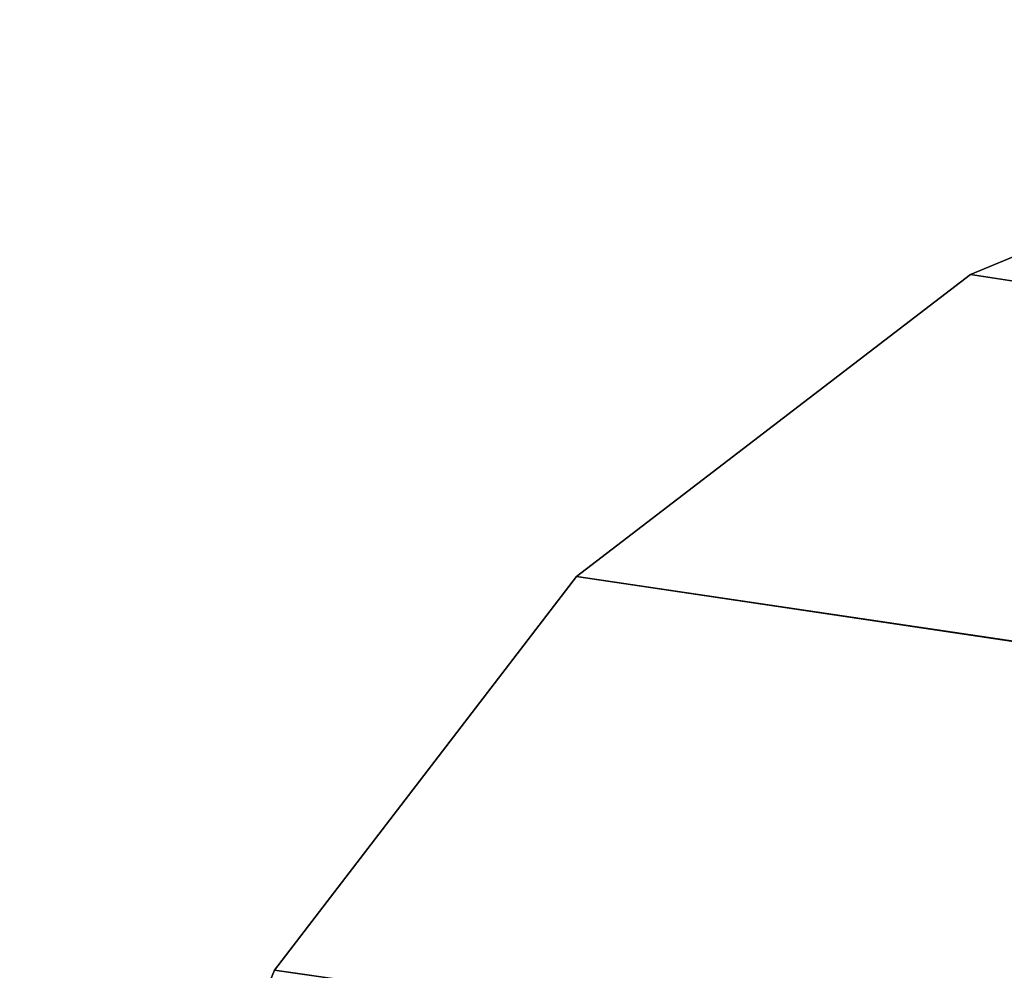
# Model space of a CAD drawing. Extents: x -49 to 1229, y -1056 to 1083.
# Tile 14 of 146: x 39 to 44, y -682 to -677. Entities that reach past the tile are written whole.
import ezdxf

# ---------------------------------------------------------------- set-up
doc = ezdxf.new("R2010")
doc.units = 0
doc.header["$LTSCALE"] = 25.4
doc.layers.get('0').update_dxf_attribs({"color": 13, "linetype": 'CONTINUOUS'})
doc.layers.add('STEEL', color=32, linetype='CONTINUOUS')
doc.layers.add('WOOD', color=32, linetype='CONTINUOUS')

# ---------------------------------------------------------------- blocks, each defined once
blk = doc.blocks.new('LVI293_01_01_07')
at = {"color": 0}
for p, q in [((-79.3961, 0, -48.5393), (-80.3951, 0, -46.1275)), ((-79.3961, -5, -48.5393), (-80.3951, 0, -46.1275)), ((-79.3961, 0, -48.5393), (-80.3951, 0, -46.1275)), ((-79.3961, -5, -48.5393), (-80.3951, 0, -46.1275)), ((-77.8069, 0, -50.6104), (-79.3961, 0, -48.5393)), ((-77.8069, -5, -50.6104), (-79.3961, 0, -48.5393)), ((-77.8069, 0, -50.6104), (-79.3961, 0, -48.5393)), ((-77.8069, -5, -50.6104), (-79.3961, 0, -48.5393)), ((-79.3961, -5, -48.5393), (-79.3961, 0, -48.5393)), ((-79.3961, -5, -48.5393), (-79.3961, 0, -48.5393)), ((-75.7359, 0, -52.1996), (-77.8069, 0, -50.6104)), ((-75.7359, -5, -52.1996), (-77.8069, 0, -50.6104)), ((-75.7359, 0, -52.1996), (-77.8069, 0, -50.6104)), ((-75.7359, -5, -52.1996), (-77.8069, 0, -50.6104)), ((-77.8069, -5, -50.6104), (-77.8069, 0, -50.6104)), ((-77.8069, -5, -50.6104), (-77.8069, 0, -50.6104)), ((-73.324, 0, -53.1986), (-75.7359, 0, -52.1996)), ((-73.324, -5, -53.1986), (-75.7359, 0, -52.1996)), ((-73.324, 0, -53.1986), (-75.7359, 0, -52.1996)), ((-73.324, -5, -53.1986), (-75.7359, 0, -52.1996)), ((-75.7359, -5, -52.1996), (-75.7359, 0, -52.1996)), ((-75.7359, -5, -52.1996), (-75.7359, 0, -52.1996)), ((-80.3951, -5, -46.1275), (-79.3961, -5, -48.5393)), ((-80.3951, -5, -46.1275), (-79.3961, -5, -48.5393)), ((-79.3961, -5, -48.5393), (-77.8069, -5, -50.6104)), ((-79.3961, -5, -48.5393), (-77.8069, -5, -50.6104)), ((-77.8069, -5, -50.6104), (-75.7359, -5, -52.1996)), ((-77.8069, -5, -50.6104), (-75.7359, -5, -52.1996)), ((-75.7359, -5, -52.1996), (-73.324, -5, -53.1986)), ((-75.7359, -5, -52.1996), (-73.324, -5, -53.1986))]:
    blk.add_line(p, q, dxfattribs=at)
at = {"color": 252}
mesh = blk.add_polyface(dxfattribs=at)
corners = [(-70.7359, 0, -53.5393), (274.0241, 0, 1.4607), (274.0241, 0, -53.5393), (-73.324, 0, -53.1986), (-75.7359, 0, -52.1996), (-77.8069, 0, -50.6104), (-79.3961, 0, -48.5393), (-80.3951, 0, -46.1275), (-80.7359, 0, -43.5393), (-80.7359, 0, 0.4607), (-80.7018, 0, 0.7195), (-80.6019, 0, 0.9607), (-80.443, 0, 1.1678), (-80.2359, 0, 1.3267), (-79.9947, 0, 1.4266), (-79.7359, 0, 1.4607), (15.4275, 0, 1.4607), (35.4275, 0, 1.4607), (15.4275, 0, 4.4607), (35.4275, 0, 4.4607), (15.4616, 0, 4.7195), (35.3934, 0, 4.7195), (15.5615, 0, 4.9607), (35.2935, 0, 4.9607), (15.7204, 0, 5.1678), (35.1346, 0, 5.1678), (15.9275, 0, 5.3267), (34.9275, 0, 5.3267), (16.1687, 0, 5.4266), (34.6863, 0, 5.4266), (16.4275, 0, 5.4607), (34.4275, 0, 5.4607)]
mesh.append_faces([[corners[k] for k in face] for face in [(0, 1, 2), (29, 30, 31)]], dxfattribs={"vtx0": -1, "color": 252})
mesh.append_faces([[corners[k] for k in face] for face in [(1, 16, 17), (17, 18, 19), (19, 20, 21), (21, 22, 23), (23, 24, 25), (25, 26, 27), (27, 28, 29)]], dxfattribs={"vtx0": -1, "vtx1": -1, "color": 252})
mesh.append_faces([[corners[k] for k in face] for face in [(1, 0, 3), (1, 3, 4), (1, 4, 5), (1, 5, 6), (1, 6, 7), (1, 7, 8), (1, 8, 9), (1, 9, 10), (1, 10, 11), (1, 11, 12), (1, 12, 13), (1, 13, 14), (1, 14, 15), (1, 15, 16), (17, 16, 18), (19, 18, 20), (21, 20, 22), (23, 22, 24), (25, 24, 26), (27, 26, 28), (29, 28, 30)]], dxfattribs={"vtx0": -1, "vtx2": -1, "color": 252})
mesh = blk.add_polyface(dxfattribs=at)
corners = [(-80.3951, 0, -46.1275), (-79.3961, 0, -48.5393), (-79.3961, -5, -48.5393)]
mesh.append_faces([[corners[k] for k in face] for face in [(0, 1, 2)]], dxfattribs={"color": 252})
mesh = blk.add_polyface(dxfattribs=at)
corners = [(-80.3951, 0, -46.1275), (-79.3961, -5, -48.5393), (-80.3951, -5, -46.1275)]
mesh.append_faces([[corners[k] for k in face] for face in [(0, 1, 2)]], dxfattribs={"color": 252})
mesh = blk.add_polyface(dxfattribs=at)
corners = [(-79.3961, 0, -48.5393), (-77.8069, 0, -50.6104), (-77.8069, -5, -50.6104)]
mesh.append_faces([[corners[k] for k in face] for face in [(0, 1, 2)]], dxfattribs={"color": 252})
mesh = blk.add_polyface(dxfattribs=at)
corners = [(-79.3961, 0, -48.5393), (-77.8069, -5, -50.6104), (-79.3961, -5, -48.5393)]
mesh.append_faces([[corners[k] for k in face] for face in [(0, 1, 2)]], dxfattribs={"color": 252})
mesh = blk.add_polyface(dxfattribs=at)
corners = [(-75.7359, 0, -52.1996), (-75.7359, -5, -52.1996), (-77.8069, 0, -50.6104)]
mesh.append_faces([[corners[k] for k in face] for face in [(0, 1, 2)]], dxfattribs={"color": 252})
mesh = blk.add_polyface(dxfattribs=at)
corners = [(-75.7359, -5, -52.1996), (-77.8069, -5, -50.6104), (-77.8069, 0, -50.6104)]
mesh.append_faces([[corners[k] for k in face] for face in [(0, 1, 2)]], dxfattribs={"color": 252})
mesh = blk.add_polyface(dxfattribs=at)
corners = [(-73.324, 0, -53.1986), (-73.324, -5, -53.1986), (-75.7359, 0, -52.1996)]
mesh.append_faces([[corners[k] for k in face] for face in [(0, 1, 2)]], dxfattribs={"color": 252})
mesh = blk.add_polyface(dxfattribs=at)
corners = [(-73.324, -5, -53.1986), (-75.7359, -5, -52.1996), (-75.7359, 0, -52.1996)]
mesh.append_faces([[corners[k] for k in face] for face in [(0, 1, 2)]], dxfattribs={"color": 252})
mesh = blk.add_polyface(dxfattribs=at)
corners = [(35.4275, -5, 1.4607), (15.4275, -5, 1.4607), (274.0241, -5, 1.4607), (15.4275, -5, 4.4607), (35.4275, -5, 4.4607), (15.4616, -5, 4.7195), (35.3934, -5, 4.7195), (15.5615, -5, 4.9607), (35.2935, -5, 4.9607), (15.7204, -5, 5.1678), (35.1346, -5, 5.1678), (15.9275, -5, 5.3267), (34.9275, -5, 5.3267), (16.1687, -5, 5.4266), (34.6863, -5, 5.4266), (16.4275, -5, 5.4607), (34.4275, -5, 5.4607), (-70.7359, -5, -53.5393), (274.0241, -5, -53.5393), (-73.324, -5, -53.1986), (-75.7359, -5, -52.1996), (-77.8069, -5, -50.6104), (-79.3961, -5, -48.5393), (-80.3951, -5, -46.1275), (-80.7359, -5, -43.5393), (-80.7359, -5, 0.4607), (-80.7018, -5, 0.7195), (-80.6019, -5, 0.9607), (-80.443, -5, 1.1678), (-80.2359, -5, 1.3267), (-79.9947, -5, 1.4266), (-79.7359, -5, 1.4607)]
mesh.append_faces([[corners[k] for k in face] for face in [(15, 14, 16), (2, 17, 18)]], dxfattribs={"vtx0": -1, "color": 252})
mesh.append_faces([[corners[k] for k in face] for face in [(0, 1, 2), (1, 0, 3), (3, 4, 5), (5, 6, 7), (7, 8, 9), (9, 10, 11), (11, 12, 13), (13, 14, 15), (17, 2, 19), (19, 2, 20), (20, 2, 21), (21, 2, 22), (22, 2, 23), (23, 2, 24), (24, 2, 25), (25, 2, 26), (26, 2, 27), (27, 2, 28), (28, 2, 29), (29, 2, 30), (30, 2, 31), (31, 2, 1)]], dxfattribs={"vtx0": -1, "vtx1": -1, "color": 252})
mesh.append_faces([[corners[k] for k in face] for face in [(3, 0, 4), (5, 4, 6), (7, 6, 8), (9, 8, 10), (11, 10, 12), (13, 12, 14)]], dxfattribs={"vtx0": -1, "vtx2": -1, "color": 252})
blk = doc.blocks.new('LVI293_01_01')
at = {"color": 0, "extrusion": (-1, 2.99569e-16, -1.70112e-16), "rotation": 90.0000000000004}
blk.add_blockref('LVI293_01_01_07', (-419.1205, -639.134, 341.2075), dxfattribs=at)
blk = doc.blocks.new('LVI293_01_02_05')
at = {"color": 0}
for p, q in [((-79.3961, 0, -52.5393), (-80.3951, 0, -50.1275)), ((-80.3951, 0, -50.1275), (-79.3961, -4, -52.5393)), ((-80.3951, 0, -50.1275), (-79.3961, -4, -52.5393)), ((-79.3961, 0, -52.5393), (-80.3951, 0, -50.1275)), ((-77.8069, 0, -54.6104), (-79.3961, 0, -52.5393)), ((-79.3961, 0, -52.5393), (-79.3961, -4, -52.5393)), ((-79.3961, 0, -52.5393), (-79.3961, -4, -52.5393)), ((-79.3961, 0, -52.5393), (-77.8069, -4, -54.6104)), ((-79.3961, 0, -52.5393), (-77.8069, -4, -54.6104)), ((-77.8069, 0, -54.6104), (-79.3961, 0, -52.5393)), ((-75.7359, 0, -56.1996), (-77.8069, 0, -54.6104)), ((-77.8069, 0, -54.6104), (-77.8069, -4, -54.6104)), ((-77.8069, 0, -54.6104), (-77.8069, -4, -54.6104)), ((-77.8069, 0, -54.6104), (-75.7359, -4, -56.1996)), ((-77.8069, 0, -54.6104), (-75.7359, -4, -56.1996)), ((-75.7359, 0, -56.1996), (-77.8069, 0, -54.6104)), ((-73.324, 0, -57.1986), (-75.7359, 0, -56.1996)), ((-75.7359, 0, -56.1996), (-75.7359, -4, -56.1996)), ((-75.7359, 0, -56.1996), (-75.7359, -4, -56.1996)), ((-75.7359, 0, -56.1996), (-73.324, -4, -57.1986)), ((-75.7359, 0, -56.1996), (-73.324, -4, -57.1986)), ((-73.324, 0, -57.1986), (-75.7359, 0, -56.1996)), ((-80.3951, -4, -50.1275), (-79.3961, -4, -52.5393)), ((-80.3951, -4, -50.1275), (-79.3961, -4, -52.5393)), ((-79.3961, -4, -52.5393), (-77.8069, -4, -54.6104)), ((-79.3961, -4, -52.5393), (-77.8069, -4, -54.6104)), ((-77.8069, -4, -54.6104), (-75.7359, -4, -56.1996)), ((-77.8069, -4, -54.6104), (-75.7359, -4, -56.1996)), ((-75.7359, -4, -56.1996), (-73.324, -4, -57.1986)), ((-75.7359, -4, -56.1996), (-73.324, -4, -57.1986))]:
    blk.add_line(p, q, dxfattribs=at)
at = {"color": 254}
mesh = blk.add_polyface(dxfattribs=at)
corners = [(-73.324, 0, -57.1986), (272.0241, 0, -57.5393), (-70.7359, 0, -57.5393), (272.0241, 0, -2.5393), (-75.7359, 0, -56.1996), (-77.8069, 0, -54.6104), (-79.3961, 0, -52.5393), (-80.3951, 0, -50.1275), (-80.7359, 0, -47.5393), (-80.7359, 0, -3.5393), (-80.7018, 0, -3.2805), (-80.6019, 0, -3.0393), (-80.443, 0, -2.8322), (-80.2359, 0, -2.6733), (-79.9947, 0, -2.5734), (-79.7359, 0, -2.5393)]
mesh.append_faces([[corners[k] for k in face] for face in [(0, 1, 2), (3, 14, 15)]], dxfattribs={"vtx0": -1, "color": 254})
mesh.append_faces([[corners[k] for k in face] for face in [(1, 0, 3)]], dxfattribs={"vtx0": -1, "vtx1": -1, "color": 254})
mesh.append_faces([[corners[k] for k in face] for face in [(3, 0, 4), (3, 4, 5), (3, 5, 6), (3, 6, 7), (3, 7, 8), (3, 8, 9), (3, 9, 10), (3, 10, 11), (3, 11, 12), (3, 12, 13), (3, 13, 14)]], dxfattribs={"vtx0": -1, "vtx2": -1, "color": 254})
mesh = blk.add_polyface(dxfattribs=at)
corners = [(-80.3951, 0, -50.1275), (-79.3961, -4, -52.5393), (-80.3951, -4, -50.1275)]
mesh.append_faces([[corners[k] for k in face] for face in [(0, 1, 2)]], dxfattribs={"color": 254})
mesh = blk.add_polyface(dxfattribs=at)
corners = [(-80.3951, 0, -50.1275), (-79.3961, 0, -52.5393), (-79.3961, -4, -52.5393)]
mesh.append_faces([[corners[k] for k in face] for face in [(0, 1, 2)]], dxfattribs={"color": 254})
mesh = blk.add_polyface(dxfattribs=at)
corners = [(-79.3961, 0, -52.5393), (-77.8069, -4, -54.6104), (-79.3961, -4, -52.5393)]
mesh.append_faces([[corners[k] for k in face] for face in [(0, 1, 2)]], dxfattribs={"color": 254})
mesh = blk.add_polyface(dxfattribs=at)
corners = [(-79.3961, 0, -52.5393), (-77.8069, 0, -54.6104), (-77.8069, -4, -54.6104)]
mesh.append_faces([[corners[k] for k in face] for face in [(0, 1, 2)]], dxfattribs={"color": 254})
mesh = blk.add_polyface(dxfattribs=at)
corners = [(-75.7359, -4, -56.1996), (-77.8069, -4, -54.6104), (-77.8069, 0, -54.6104)]
mesh.append_faces([[corners[k] for k in face] for face in [(0, 1, 2)]], dxfattribs={"color": 254})
mesh = blk.add_polyface(dxfattribs=at)
corners = [(-75.7359, -4, -56.1996), (-77.8069, 0, -54.6104), (-75.7359, 0, -56.1996)]
mesh.append_faces([[corners[k] for k in face] for face in [(0, 1, 2)]], dxfattribs={"color": 254})
mesh = blk.add_polyface(dxfattribs=at)
corners = [(-73.324, -4, -57.1986), (-75.7359, -4, -56.1996), (-75.7359, 0, -56.1996)]
mesh.append_faces([[corners[k] for k in face] for face in [(0, 1, 2)]], dxfattribs={"color": 254})
mesh = blk.add_polyface(dxfattribs=at)
corners = [(-73.324, -4, -57.1986), (-75.7359, 0, -56.1996), (-73.324, 0, -57.1986)]
mesh.append_faces([[corners[k] for k in face] for face in [(0, 1, 2)]], dxfattribs={"color": 254})
mesh = blk.add_polyface(dxfattribs=at)
corners = [(272.0241, -4, -57.5393), (-73.324, -4, -57.1986), (-70.7359, -4, -57.5393), (272.0241, -4, -2.5393), (-75.7359, -4, -56.1996), (-77.8069, -4, -54.6104), (-79.3961, -4, -52.5393), (-80.3951, -4, -50.1275), (-80.7359, -4, -47.5393), (-80.7359, -4, -3.5393), (-80.7018, -4, -3.2805), (-80.6019, -4, -3.0393), (-80.443, -4, -2.8322), (-80.2359, -4, -2.6733), (-79.9947, -4, -2.5734), (-79.7359, -4, -2.5393)]
mesh.append_faces([[corners[k] for k in face] for face in [(0, 1, 2), (14, 3, 15)]], dxfattribs={"vtx0": -1, "color": 254})
mesh.append_faces([[corners[k] for k in face] for face in [(1, 3, 4), (4, 3, 5), (5, 3, 6), (6, 3, 7), (7, 3, 8), (8, 3, 9), (9, 3, 10), (10, 3, 11), (11, 3, 12), (12, 3, 13), (13, 3, 14)]], dxfattribs={"vtx0": -1, "vtx1": -1, "color": 254})
mesh.append_faces([[corners[k] for k in face] for face in [(1, 0, 3)]], dxfattribs={"vtx0": -1, "vtx2": -1, "color": 254})
blk = doc.blocks.new('LVI293_01_02')
at = {"layer": 'STEEL', "color": 0}
blk.add_blockref('LVI293_01_02_05', (8.8578, -14.2447, 1488.6188), dxfattribs=at)

msp = doc.modelspace()

# ---------------------------------------------------------------- block references
at = {"layer": 'STEEL', "color": 0, "extrusion": (1, 2.55004e-15, -3.43128e-15), "rotation": 360}
msp.add_blockref('LVI293_01_01', (-389.5534, -83.7811, 758.6933), dxfattribs=at)
at = {"layer": 'WOOD', "color": 0, "extrusion": (2.51361e-15, -1, 7.59143e-16)}
msp.add_blockref('LVI293_01_02', (110.7015, 353.5841, -753.8579), dxfattribs=at)

doc.saveas('drawing.dxf')
